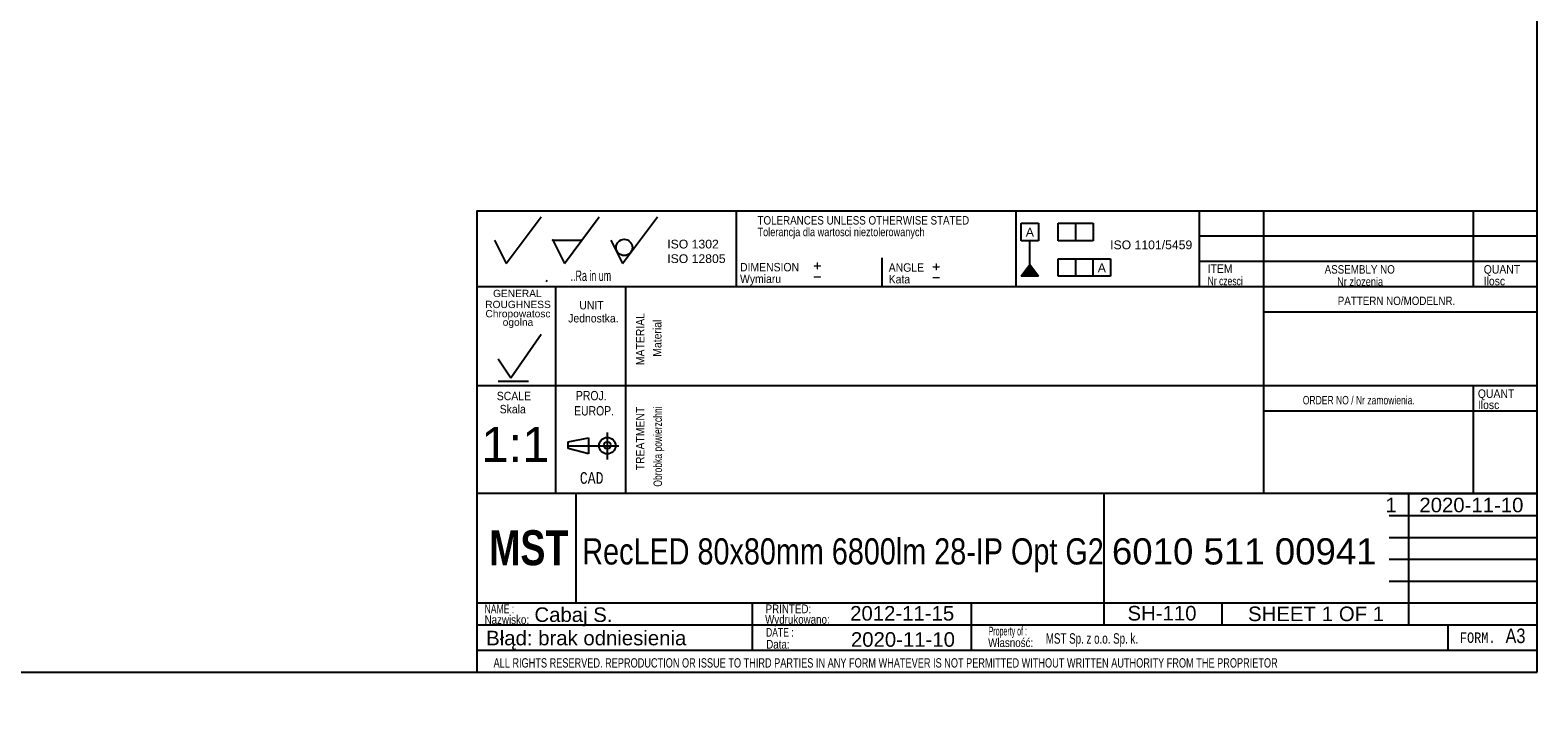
# Model space of a CAD drawing. Header units: millimetres. Extents: x 16 to 406, y 5 to 285.
# Tile 2 of 6: x 147 to 406, y 5 to 124. Entities that reach past the tile are written whole.
import ezdxf
from ezdxf.entities.mleader import LeaderData, LeaderLine
from ezdxf.enums import TextEntityAlignment as Align
from ezdxf.lldxf.tags import DXFTag
from ezdxf.math import Vec2, Vec3

# ---------------------------------------------------------------- set-up
doc = ezdxf.new("R2010")
doc.units = ezdxf.units.MM
doc.layers.add('10', color=7, linetype='Continuous')
doc.layers.add('Default', color=7, linetype='Continuous')
doc.styles.add('SEACAD_Arial', font='arial.ttf')
doc.styles.add('SEACAD_Lucida_Console', font='lucon.TTF', dxfattribs={"width": 0.8})
tags = doc.linetypes.add('CENTER2', pattern=[28.575, 19.05, -3.175, 3.175, -3.175]).pattern_tags.tags
tags[10:11] = [DXFTag(74, 4), DXFTag(75, 0), DXFTag(340, '0'), DXFTag(46, 0.0), DXFTag(50, 0.0), DXFTag(44, 0.0), DXFTag(45, 0.0)]
tags[8:9] = [DXFTag(74, 4), DXFTag(75, 0), DXFTag(340, '0'), DXFTag(46, 0.0), DXFTag(50, 0.0), DXFTag(44, 0.0), DXFTag(45, 0.0)]
tags[6:7] = [DXFTag(74, 4), DXFTag(75, 0), DXFTag(340, '0'), DXFTag(46, 0.0), DXFTag(50, 0.0), DXFTag(44, 0.0), DXFTag(45, 0.0)]
tags[4:5] = [DXFTag(74, 4), DXFTag(75, 0), DXFTag(340, '0'), DXFTag(46, 0.0), DXFTag(50, 0.0), DXFTag(44, 0.0), DXFTag(45, 0.0)]

# ---------------------------------------------------------------- blocks, each defined once
blk = doc.blocks.new('SEANNOT_GROUP10')
at = {"layer": 'Default', "color": 7, "linetype": 'Continuous', "style": 'SEACAD_Arial', "width": 0.786}
blk.add_text('RecLED 80x80mm 6800lm 28-IP Opt G2', height=4.5, dxfattribs=at).set_placement((241.75, 36.54), align=Align.TOP_LEFT)
blk = doc.blocks.new('SEANNOT_GROUP11')
at = {"layer": 'Default', "color": 7, "linetype": 'Continuous', "style": 'SEACAD_Arial'}
blk.add_text('6010 511 00941', height=4.5, dxfattribs=at).set_placement((332.67, 36.54), align=Align.TOP_LEFT)
blk = doc.blocks.new('SEANNOT_GROUP12')
at = {"layer": 'Default', "color": 7, "linetype": 'Continuous', "style": 'SEACAD_Arial'}
blk.add_text('Cabaj S.', height=2.5, dxfattribs=at).set_placement((233.53, 24.68), align=Align.TOP_LEFT)
blk = doc.blocks.new('SEANNOT_GROUP13')
at = {"layer": 'Default', "color": 7, "linetype": 'Continuous', "style": 'SEACAD_Arial'}
blk.add_text('SH-110', height=2.5, dxfattribs=at).set_placement((335.35, 24.93), align=Align.TOP_LEFT)
blk = doc.blocks.new('SEANNOT_GROUP14')
at = {"layer": 'Default', "color": 7, "linetype": 'Continuous', "style": 'SEACAD_Arial'}
blk.add_text('2020-11-10', height=2.5, dxfattribs=at).set_placement((287.86, 20.42), align=Align.TOP_LEFT)
blk = doc.blocks.new('SEANNOT_GROUP15')
at = {"layer": 'Default', "color": 7, "linetype": 'Continuous', "style": 'SEACAD_Arial'}
blk.add_text('1:1', height=6, dxfattribs=at).set_placement((224.43, 55.64), align=Align.TOP_LEFT)
blk = doc.blocks.new('_Dot')
at = {"color": 0, "linetype": 'ByBlock', "lineweight": -2}
blk.add_line((-0.5, 0), (-1, 0), dxfattribs=at)
at = {"color": 0, "linetype": 'ByBlock', "const_width": 0.5}
blk.add_lwpolyline([(-0.25, 0, 1), (0.25, 0, 1)], format="xyb", close=True, dxfattribs=at)
blk = doc.blocks.new('SEANNOT_GROUP17')
at = {"layer": 'Default', "color": 7, "linetype": 'Continuous', "style": 'SEACAD_Arial'}
blk.add_text('2012-11-15', height=2.5, dxfattribs=at).set_placement((287.73, 24.91), align=Align.TOP_LEFT)
blk = doc.blocks.new('SEANNOT_GROUP18')
at = {"layer": 'Default', "color": 7, "linetype": 'Continuous', "style": 'SEACAD_Arial'}
blk.add_text('1    2020-11-10', height=2.5, dxfattribs=at).set_placement((379.63, 43.5), align=Align.TOP_LEFT)
blk = doc.blocks.new('SEANNOT_GROUP19')
at = {"layer": 'Default', "color": 7, "linetype": 'Continuous', "style": 'SEACAD_Arial'}
for s, p in [('SHEET ', (356.04, 24.82)), ('1', (368.7, 24.82)), (' OF ', (370.66, 24.82)), ('1', (377.45, 24.82))]:
    blk.add_text(s, height=2.5, dxfattribs=at).set_placement(p, align=Align.TOP_LEFT)

msp = doc.modelspace()

# ---------------------------------------------------------------- hatches: boundary and pattern name
at = {"layer": 'Default', "linetype": 'Continuous'}
msp.add_hatch(color=7, dxfattribs=at).paths.add_polyline_path([(318.589, 83.506), (317.089, 81.521), (320.089, 81.521)])

# ---------------------------------------------------------------- linework, layer by layer
at = {"layer": '10', "color": 7, "linetype": 'Continuous'}
for p, q in [((228.666, 83.702), (234.666, 91.702)), ((238.666, 83.702), (244.666, 91.702)), ((248.666, 83.702), (254.666, 91.702)), ((268.166, 92.702), (268.166, 79.702)), ((316.166, 92.702), (316.166, 79.702)), ((347.666, 92.702), (347.666, 79.702)), ((358.666, 92.702), (358.666, 44.202)), ((394.666, 92.702), (394.666, 79.702)), ((405.666, 88.369), (347.666, 88.369)), ((226.666, 87.702), (228.666, 83.702)), ((236.666, 87.702), (241.666, 87.702)), ((236.666, 87.702), (238.666, 83.702)), ((246.666, 87.702), (248.666, 83.702)), ((293.166, 84.702), (293.166, 79.702)), ((405.666, 84.036), (347.666, 84.036)), ((235.541, 80.629), (235.717, 80.835)), ((405.666, 79.702), (223.666, 79.702)), ((237.166, 79.702), (237.166, 44.202)), ((237.166, 79.702), (237.166, 45.702)), ((249.166, 79.702), (249.166, 44.202)), ((405.666, 75.369), (358.666, 75.369)), ((229.469, 64.067), (234.668, 71.572)), ((227.327, 67.349), (229.469, 64.067)), ((405.666, 62.702), (223.666, 62.702)), ((227.327, 63.528), (232.526, 63.528)), ((394.666, 62.702), (394.666, 44.202)), ((405.666, 58.369), (358.666, 58.369)), ((246.041, 54.678), (246.041, 50.07)), ((246.041, 54.678), (246.041, 50.07)), ((239.312, 53.117), (242.798, 53.809)), ((239.312, 51.925), (239.312, 53.117)), ((242.798, 51.041), (239.312, 51.925)), ((242.798, 53.809), (242.798, 51.041)), ((331.291, 44.202), (223.666, 44.202)), ((331.166, 44.202), (223.666, 44.202)), ((240.666, 25.452), (240.666, 44.202)), ((380.291, 44.202), (405.791, 44.202)), ((383.666, 21.702), (383.666, 44.202)), ((380.291, 40.452), (405.791, 40.452)), ((380.291, 36.702), (405.791, 36.702)), ((380.291, 32.952), (405.791, 32.952)), ((380.291, 29.202), (405.791, 29.202)), ((223.666, 25.452), (405.791, 25.452)), ((270.926, 25.414), (270.926, 17.289)), ((308.524, 25.452), (308.524, 17.327)), ((351.541, 25.452), (351.541, 21.702)), ((223.666, 21.702), (380.291, 21.702)), ((390.354, 21.702), (390.354, 17.327)), ((223.666, 17.327), (405.666, 17.327))]:
    msp.add_line(p, q, dxfattribs=at)
at = {"layer": '10', "color": 7, "linetype": 'CENTER2'}
msp.add_line((239.312, 52.425), (248.028, 52.425), dxfattribs=at)
at = {"layer": '10', "color": 7, "linetype": 'Continuous'}
for points in [[(405.666, 13.577), (405.666, 284.577), (15.666, 284.577), (15.666, 13.577), (405.666, 13.577)], [(405.666, 13.577), (405.666, 92.702), (223.666, 92.702), (223.666, 13.577), (405.666, 13.577)], [(331.291, 44.202), (331.291, 21.702), (405.666, 21.702), (405.666, 44.202), (331.291, 44.202)]]:
    msp.add_lwpolyline(points, dxfattribs=at)
for centre, radius in [((248.939, 86.457), 1.402), ((246.041, 52.425), 1.415), ((246.041, 52.484), 0.607)]:
    msp.add_circle(centre, radius, dxfattribs=at)
msp.add_point((236.666, 87.702), dxfattribs=at)
at = {"layer": 'Default', "color": 7, "linetype": 'Continuous'}
for p, q in [((317.089, 87.611), (317.089, 90.611)), ((317.089, 90.611), (320.089, 90.611)), ((320.089, 90.611), (320.089, 87.611)), ((323.424, 87.611), (323.424, 90.611)), ((323.424, 90.611), (329.424, 90.611)), ((326.424, 90.611), (326.424, 87.611)), ((329.424, 90.611), (329.424, 87.611)), ((320.089, 87.611), (317.089, 87.611)), ((318.589, 83.506), (318.589, 87.611)), ((329.424, 87.611), (323.424, 87.611)), ((317.089, 81.521), (318.589, 83.506)), ((318.589, 83.506), (320.089, 81.521)), ((323.424, 81.521), (323.424, 84.521)), ((323.424, 84.521), (332.424, 84.521)), ((326.424, 84.521), (326.424, 81.521)), ((329.424, 81.521), (329.424, 84.521)), ((332.424, 84.521), (332.424, 81.521)), ((320.089, 81.521), (317.089, 81.521)), ((332.424, 81.521), (323.424, 81.521))]:
    msp.add_line(p, q, dxfattribs=at)

# ---------------------------------------------------------------- block references
at = {"layer": 'Default'}
for name in ['SEANNOT_GROUP15', 'SEANNOT_GROUP18', 'SEANNOT_GROUP10', 'SEANNOT_GROUP11', 'SEANNOT_GROUP12', 'SEANNOT_GROUP17', 'SEANNOT_GROUP13', 'SEANNOT_GROUP19', 'SEANNOT_GROUP14']:
    msp.add_blockref(name, (0, 0), dxfattribs=at)

# ---------------------------------------------------------------- texts
at = {"layer": '10', "attachment_point": 1}
for s, insert, char_height, width, style in [('{\\farial rounded mt|b0||i0||c0|p34;\\C7;\\H1.45000002;\\W0.83002;TOLERANCES UNLESS OTHERWISE STATED}', (271.823, 91.84), 1.45, 38.61414, 'SEACAD_Arial'), ('{\\farial rounded mt|b0||i0||c0|p34;\\C7;\\H1.45000002;\\W0.77704;Tolerancja dla wartosci nieztolerowanych}', (271.823, 89.84), 1.45, 36.02936, 'SEACAD_Arial'), ('{\\farial rounded mt|b0||i0||c0|p34;\\C7;\\H1.45000002;\\W0.883;DIMENSION}', (268.823, 83.801), 1.45, 10.15001, 'SEACAD_Arial'), ('{\\farial rounded mt|b0||i0||c0|p34;\\C7;\\H1.45000002;\\W0.883;ANGLE}', (294.351, 83.737), 1.45, 6.05218, 'SEACAD_Arial'), ('{\\farial rounded mt|b0||i0||c0|p34;\\C7;\\H1.45000002;\\W0.883;ITEM}', (349.106, 83.545), 1.45, 4.25544, 'SEACAD_Arial'), ('{\\farial rounded mt|b0||i0||c0|p34;\\C7;\\H1.45000002;\\W0.83002;ASSEMBLY NO}', (369.185, 83.418), 1.45, 12.82936, 'SEACAD_Arial'), ('{\\farial rounded mt|b0||i0||c0|p34;\\C7;\\H1.45000002;\\W0.883;QUANT}', (396.497, 83.418), 1.45, 6.24131, 'SEACAD_Arial'), ('{\\farial rounded mt|b0||i0||c0|p34;\\C7;\\H1.8;\\W0.608;..Ra in um}', (239.73, 82.502), 1.8, 8.92175, 'SEACAD_Arial'), ('{\\farial rounded mt|b0||i0||c0|p34;\\C7;\\H1.45000002;\\W0.883;Wymiaru}', (268.823, 81.801), 1.45, 8.67569, 'SEACAD_Arial'), ('{\\farial rounded mt|b0||i0||c0|p34;\\C7;\\H1.45000002;\\W0.883;Kata}', (294.351, 81.737), 1.45, 5.07501, 'SEACAD_Arial'), ('{\\farial rounded mt|b0||i0||c0|p34;\\C7;\\H1.45000002;\\W0.72406;Nr czesci }', (349.106, 81.418), 1.45, 7.78588, 'SEACAD_Arial'), ('{\\farial rounded mt|b0||i0||c0|p34;\\C7;\\H1.45000002;\\W0.77704;Nr zlozenia}', (371.349, 81.319), 1.45, 9.50428, 'SEACAD_Arial'), ('{\\farial rounded mt|b0||i0||c0|p34;\\C7;\\H1.45000002;\\W0.883;Ilosc}', (396.497, 81.418), 1.45, 6.93479, 'SEACAD_Arial'), ('{\\farial rounded mt|b0||i0||c0|p34;\\C7;\\H1.45000002;\\W0.83002;PATTERN NO/MODELNR.}', (371.438, 78.024), 1.45, 21.43479, 'SEACAD_Arial'), ('{\\farial rounded mt|b0||i0||c0|p34;\\C7;\\H1.45000002;\\W0.883;Jednostka.}', (239.329, 75.036), 1.45, 8.72628, 'SEACAD_Arial'), ('{\\farial rounded mt|b0||i0||c0|p34;\\C7;\\H1.45000002;\\W0.883;UNIT}', (241.233, 77.275), 1.45, 4.16088, 'SEACAD_Arial'), ('{\\farial rounded mt|b0||i0||c0|p34;\\C7;\\H1.45000002;\\W0.883;SCALE}', (227.067, 61.69), 1.45, 5.86305, 'SEACAD_Arial'), ('{\\farial rounded mt|b0||i0||c0|p34;\\C7;\\H1.45000002;\\W0.883;Skala}', (227.568, 59.436), 1.45, 5.77723, 'SEACAD_Arial'), ('{\\farial rounded mt|b0||i0||c0|p34;\\C7;\\H1.60000002;\\W0.8;PROJ.}', (240.654, 61.826), 1.6, 5.11305, 'SEACAD_Arial'), ('{\\farial rounded mt|b0||i0||c0|p34;\\C7;\\H1.45000002;\\W0.72406;ORDER NO / Nr zamowienia.}', (365.438, 60.97), 1.45, 25.03089, 'SEACAD_Arial'), ('{\\farial rounded mt|b0||i0||c0|p34;\\C7;\\H1.45000002;\\W0.883;QUANT}', (395.497, 62.085), 1.45, 6.24131, 'SEACAD_Arial'), ('{\\farial rounded mt|b0||i0||c0|p34;\\C7;\\H1.45000002;\\W0.883;Ilosc}', (395.497, 60.165), 1.45, 6.93479, 'SEACAD_Arial'), ('{\\farial rounded mt|b0||i0||c0|p34;\\C7;\\H1.60000002;\\W0.8;EUROP.}', (240.336, 59.22), 1.6, 6.64349, 'SEACAD_Arial'), ('{\\fLucida Console|b0||i0||c0|p34;\\C7;\\H1.99999998;\\W0.8;CAD}', (241.316, 47.895), 2, 4.53334, 'SEACAD_Lucida_Console'), ('{\\farial rounded mt|b0||i0||c0|p34;\\C7;\\H1.5;\\W0.704;NAME :}', (224.968, 25.176), 1.5, 5.5761, 'SEACAD_Arial'), ('{\\farial rounded mt|b0||i0||c0|p34;\\C7;\\H1.5;\\W0.8;Nazwisko:}', (224.968, 23.329), 1.5, 7.67838, 'SEACAD_Arial'), ('{\\farial rounded mt|b0||i0||c0|p34;\\C7;\\H1.5;\\W0.8;Wydrukowano:}', (273.128, 23.366), 1.5, 11.43865, 'SEACAD_Arial'), ('{\\farial rounded mt|b0||i0||c0|p34;\\C7;\\H1.5;\\W0.8;PRINTED:}', (273.216, 25.176), 1.5, 8.9879, 'SEACAD_Arial'), ('{\\farial rounded mt|b0||i0||c0|p34;\\C7;\\H1.5;\\W0.704;DATE :}', (273.282, 21.148), 1.5, 5.2174, 'SEACAD_Arial'), ('{\\farial rounded mt|b0||i0||c0|p34;\\C7;\\H1.5;\\W0.46208;Property of :}', (311.497, 21.358), 1.5, 8.86958, 'SEACAD_Arial'), ('{\\farial rounded mt|b0||i0||c0|p34;\\C7;\\H2.50000002;\\W0.8;A3}', (400.244, 21.047), 2.5, 3.31523, 'SEACAD_Arial'), ('{\\farial rounded mt|b0||i0||c0|p34;\\C7;\\H1.5;\\W0.8;Data:}', (273.325, 19.098), 1.5, 6.19566, 'SEACAD_Arial'), ('{\\farial rounded mt|b0||i0||c0|p34;\\C7;\\H1.5;\\W0.8;Własność:}', (311.414, 19.374), 1.5, 10.89131, 'SEACAD_Arial'), ('{\\farial rounded mt|b0||i0||c0|p34;\\C7;\\H1.8;\\W0.667;MST Sp. z o.o. Sp. k.}', (321.317, 20.244), 1.8, 58.30436, 'SEACAD_Arial'), ('{\\fLucida Console|b0||i0||c0|p34;\\C7;\\H1.8;\\W0.8;FORM.}', (392.416, 20.377), 1.8, 6.80001, 'SEACAD_Lucida_Console'), ('{\\farial rounded mt|b0||i0||c0|p34;\\C7;\\H1.60000002;\\W0.704;ALL RIGHTS RESERVED. REPRODUCTION OR ISSUE TO THIRD PARTIES IN ANY FORM WHATEVER IS NOT PERMITTED WITHOUT WRITTEN AUTHORITY FROM THE PROPRIETOR}', (226.514, 15.955), 1.6, 148.00001, 'SEACAD_Arial')]:
    msp.add_mtext(s, dxfattribs=dict(at, insert=insert, char_height=char_height, width=width, style=style))
at = {"layer": '10', "char_height": 1.25, "attachment_point": 1}
for s, insert, width in [('{\\fArial|b0||i0||c0|p34;\\C7;\\H1.2499998;\\W1.;GENERAL}', (226.419, 79.196), 8.3424), ('{\\fArial|b0||i0||c0|p34;\\C7;\\H1.2499998;\\W1.;ROUGHNESS}', (225.084, 77.302), 11.22283)]:
    msp.add_mtext(s, dxfattribs=dict(at, insert=insert, width=width))
at = {"layer": '10', "insert": (230.703, 74.174), "char_height": 1.25, "width": 11.65265, "attachment_point": 5, "line_spacing_factor": 0.7}
msp.add_mtext('{\\fArial|b0||i0||c0|p34;\\C7;\\H1.24999998;\\W1.;Chropowatosc\\P}{\\fArial|b0||i0||c0|p34;\\C7;\\H1.24999998;\\W1.;ogolna}', dxfattribs=at)
at = {"layer": '10', "char_height": 1.45, "attachment_point": 1, "rotation": 89.99999, "style": 'SEACAD_Arial'}
for s, insert, width in [('{\\farial rounded mt|b0||i0||c0|p34;\\C7;\\H1.45000002;\\W0.883;MATERIAL}', (250.968, 66.261), 8.92066), ('{\\farial rounded mt|b0||i0||c0|p34;\\C7;\\H1.45000002;\\W0.883;Material}', (253.888, 67.703), 7.15315), ('{\\farial rounded mt|b0||i0||c0|p34;\\C7;\\H1.45000002;\\W0.72406;Obrobka powierzchni}', (253.968, 45.395), 17.04755), ('{\\farial rounded mt|b0||i0||c0|p34;\\C7;\\H1.45000002;\\W0.883;TREATMENT}', (250.968, 48.199), 10.87501)]:
    msp.add_mtext(s, dxfattribs=dict(at, insert=insert, width=width))
at = {"layer": 'Default'}
for s, insert, char_height, width, attachment_point in [('{\\fArial CE|b0||i0||c0|p34;\\C7;\\H1.5;\\W1.;A}', (318.583, 89.835), 1.5, 1.40218, 2), ('{\\fArial|b0||i0||c0|p34;\\C7;\\H1.5;\\W1.;ISO 1302 \\P}{\\fArial|b0||i0||c0|p34;\\C7;\\H1.5;\\W1.;ISO 12805}', (256.327, 87.785), 1.5, 10.48633, 1), ('{\\fArial|b0||i0||c0|p34;\\C7;\\H1.5;\\W1.;ISO 1101/5459}', (339.414, 87.653), 1.5, 14.66134, 2), ('{\\fSolid Edge ISO|b0||i0||c0|p34;\\C7;\\H2.5;\\W1.;+\\P}', (281.293, 84.797), 2.5, 1.88245, 1), ('{\\fSolid Edge ISO|b0||i0||c0|p34;\\C7;\\H2.5;\\W1.;+\\P}', (301.686, 84.64), 2.5, 1.88245, 1), ('{\\fArial CE|b0||i0||c0|p34;\\C7;\\H1.5;\\W1.;A}', (330.939, 83.709), 1.5, 1.40218, 2), ('{\\fSolid Edge ISO|b0||i0||c0|p34;\\C7;\\H2.5;\\W1.;-\\P}', (281.293, 82.914), 2.5, 1.88245, 1), ('{\\fSolid Edge ISO|b0||i0||c0|p34;\\C7;\\H2.5;\\W1.;-\\P}', (301.686, 82.758), 2.5, 1.88245, 1)]:
    msp.add_mtext(s, dxfattribs=dict(at, insert=insert, char_height=char_height, width=width, attachment_point=attachment_point))

# ---------------------------------------------------------------- leaders
at = {"layer": 'Default', "color": 7, "linetype": 'Continuous'}
ml = msp.add_multileader_mtext('Standard', dxfattribs=at)
ml.set_content('{\\pxsm0.9;\\fImpact|b0||i0||c0|p34;\\W1.;MST\\P}', color=256)
ml.set_leader_properties()
ml.set_arrow_properties(name='DOT')
ml.build(insert=Vec2(0, 0))
ml.multileader.update_dxf_attribs({"leader_type": 0, "dogleg_length": 0, "arrow_head_size": 6})
ctx = ml.context
ctx.base_point, ctx.char_height, ctx.arrow_head_size, ctx.landing_gap_size = Vec3(223.758, 34.856), 6, 6, 2.1
ctx.mtext.insert = Vec3(225.758, 37.919)
ml = msp.add_multileader_mtext('Standard', dxfattribs=at)
ml.set_content('{\\pxsm0.9;\\fArial|b0||i0||c0|p34;\\W1.; Błąd: brak odniesienia\\P}', color=256)
ml.set_leader_properties()
ml.set_arrow_properties(name='DOT')
ml.build(insert=Vec2(0, 0))
ml.multileader.update_dxf_attribs({"leader_type": 0, "dogleg_length": 0, "arrow_head_size": 2.5})
ctx = ml.context
ctx.base_point, ctx.char_height, ctx.arrow_head_size, ctx.landing_gap_size = Vec3(222.27, 19.052), 2.5, 2.5, 0.875
ctx.mtext.insert = Vec3(224.27, 20.668)

doc.saveas('drawing.dxf')
